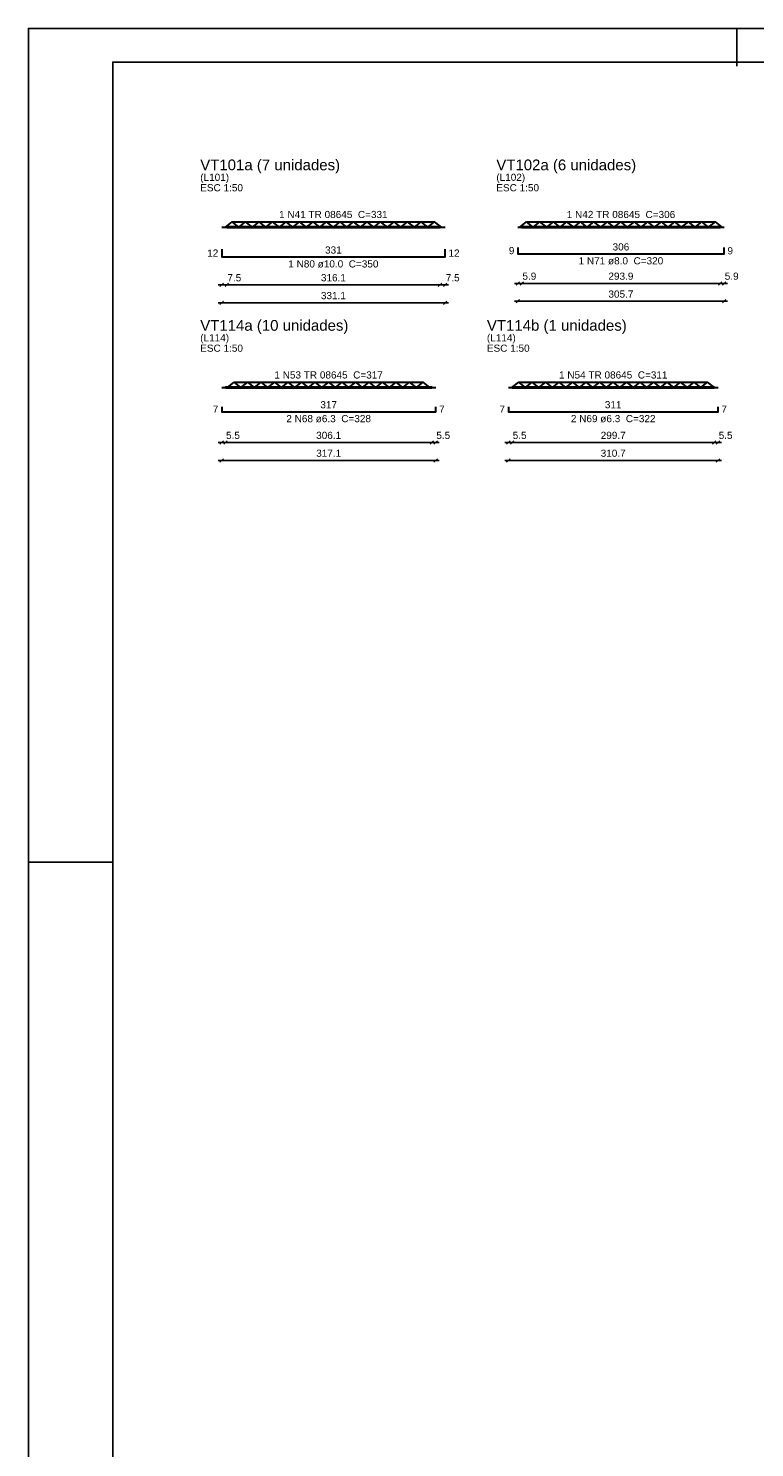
# Model space of a CAD drawing. Header units: millimetres. Extents: x 0 to 119, y 0 to 84.
# Tile 5 of 14: x 0 to 22, y 42 to 84. Entities that reach past the tile are written whole.
import ezdxf

# ---------------------------------------------------------------- set-up
doc = ezdxf.new("R2010")
doc.units = ezdxf.units.MM
doc.header["$MEASUREMENT"] = 0
doc.linetypes.add('NULL', pattern=[0])
doc.layers.get('0').update_dxf_attribs({"lineweight": 18})
for name, color, linetype, lineweight in [('Descrição da armadura', 7, 'Continuous', 0), ('DT-Armadura positiva', 2, 'Continuous', 30), ('DT-Cotas', 9, 'Continuous', 5), ('DT-Forma', 5, 'Continuous', 5), ('DT-Título', 3, 'Continuous', 20), ('Textos armaduras', 7, 'Continuous', 0)]:
    doc.layers.add(name, color=color, linetype=linetype, lineweight=lineweight)
doc.layers.add('SEDUC_MARF', color=1, linetype='Continuous')
doc.layers.add('SEDUC_MARGG', color=7, linetype='Continuous')
doc.styles.add('Arial', font='txt')
doc.dimstyles.new('UM_50.000000', dxfattribs={"dimtxt": 0.18, "dimasz": 0.1, "dimexe": 0.1, "dimexo": 0.2, "dimgap": 0, "dimtad": 1, "dimtih": 1, "dimtoh": 1, "dimdec": 1, "dimlfac": 50, "dimzin": 0, "dimdsep": 46, "dimtxsty": 'Standard', "dimcen": 0.09, "dimdle": 0.1, "dimadec": 1, "dimazin": 2, "dimtfac": 1, "dimtdec": 4, "dimtofl": 0, "dimtmove": 0, "dimatfit": 3, "dimfxl": 1, "dimtolj": 1, "dimarcsym": 0})

# ---------------------------------------------------------------- blocks, each defined once
blk = doc.blocks.new('_Oblique')
at = {"color": 0, "linetype": 'ByBlock', "lineweight": -2}
blk.add_line((-0.5, -0.5), (0.5, 0.5), dxfattribs=at)
blk = doc.blocks.new('*D6')
at = {"layer": 'Defpoints', "color": 0}
for p in [(5.729, 75.969), (12.35, 75.969), (12.35, 75.969)]:
    blk.add_point(p, dxfattribs=at)
at = {"layer": 'DT-Cotas', "color": 0, "lineweight": -2}
blk.add_line((5.629, 75.969), (12.45, 75.969), dxfattribs=at)
at = {"layer": 'DT-Cotas', "color": 0, "lineweight": -2, "xscale": 0.1, "yscale": 0.1, "zscale": 0.1, "rotation": 180}
blk.add_blockref('_Oblique', (5.729, 75.969), dxfattribs=at)
at = {"layer": 'DT-Cotas', "color": 0, "lineweight": -2, "xscale": 0.1, "yscale": 0.1, "zscale": 0.1}
blk.add_blockref('_Oblique', (12.35, 75.969), dxfattribs=at)
at = {"layer": 'DT-Cotas', "color": 7, "insert": (9.04, 76.181), "char_height": 0.2118, "attachment_point": 5, "rotation": 0.0057, "style": 'Arial'}
blk.add_mtext('\\A1;331.1', dxfattribs=at)
blk = doc.blocks.new('*D7')
at = {"layer": 'Defpoints', "color": 0}
for p in [(5.729, 76.499), (5.879, 76.499), (5.879, 76.499)]:
    blk.add_point(p, dxfattribs=at)
at = {"layer": 'DT-Cotas', "color": 0, "lineweight": -2}
blk.add_line((5.629, 76.499), (5.979, 76.499), dxfattribs=at)
at = {"layer": 'DT-Cotas', "color": 0, "lineweight": -2, "xscale": 0.1, "yscale": 0.1, "zscale": 0.1, "rotation": 180}
blk.add_blockref('_Oblique', (5.729, 76.499), dxfattribs=at)
at = {"layer": 'DT-Cotas', "color": 0, "lineweight": -2, "xscale": 0.1, "yscale": 0.1, "zscale": 0.1}
blk.add_blockref('_Oblique', (5.879, 76.499), dxfattribs=at)
at = {"layer": 'DT-Cotas', "color": 7, "insert": (6.104, 76.711), "char_height": 0.2118, "attachment_point": 5, "rotation": 0.0057, "style": 'Arial'}
blk.add_mtext('\\A1;7.5', dxfattribs=at)
blk = doc.blocks.new('*D8')
at = {"layer": 'Defpoints', "color": 0}
for p in [(5.879, 76.499), (12.2, 76.499), (12.2, 76.499)]:
    blk.add_point(p, dxfattribs=at)
at = {"layer": 'DT-Cotas', "color": 0, "lineweight": -2}
blk.add_line((5.779, 76.499), (12.3, 76.499), dxfattribs=at)
at = {"layer": 'DT-Cotas', "color": 0, "lineweight": -2, "xscale": 0.1, "yscale": 0.1, "zscale": 0.1, "rotation": 180}
blk.add_blockref('_Oblique', (5.879, 76.499), dxfattribs=at)
at = {"layer": 'DT-Cotas', "color": 0, "lineweight": -2, "xscale": 0.1, "yscale": 0.1, "zscale": 0.1}
blk.add_blockref('_Oblique', (12.2, 76.499), dxfattribs=at)
at = {"layer": 'DT-Cotas', "color": 7, "insert": (9.04, 76.711), "char_height": 0.2118, "attachment_point": 5, "rotation": 0.0057, "style": 'Arial'}
blk.add_mtext('\\A1;316.1', dxfattribs=at)
blk = doc.blocks.new('*D9')
at = {"layer": 'Defpoints', "color": 0}
for p in [(12.2, 76.499), (12.35, 76.499), (12.35, 76.499)]:
    blk.add_point(p, dxfattribs=at)
at = {"layer": 'DT-Cotas', "color": 0, "lineweight": -2}
blk.add_line((12.1, 76.499), (12.45, 76.499), dxfattribs=at)
at = {"layer": 'DT-Cotas', "color": 0, "lineweight": -2, "xscale": 0.1, "yscale": 0.1, "zscale": 0.1, "rotation": 180}
blk.add_blockref('_Oblique', (12.2, 76.499), dxfattribs=at)
at = {"layer": 'DT-Cotas', "color": 0, "lineweight": -2, "xscale": 0.1, "yscale": 0.1, "zscale": 0.1}
blk.add_blockref('_Oblique', (12.35, 76.499), dxfattribs=at)
at = {"layer": 'DT-Cotas', "color": 7, "insert": (12.576, 76.711), "char_height": 0.2118, "attachment_point": 5, "rotation": 0.0057, "style": 'Arial'}
blk.add_mtext('\\A1;7.5', dxfattribs=at)
blk = doc.blocks.new('*D10')
at = {"layer": 'Defpoints', "color": 0}
for p in [(14.504, 76.015), (20.619, 76.015), (20.619, 76.015)]:
    blk.add_point(p, dxfattribs=at)
at = {"layer": 'DT-Cotas', "color": 0, "lineweight": -2}
blk.add_line((14.404, 76.015), (20.719, 76.015), dxfattribs=at)
at = {"layer": 'DT-Cotas', "color": 0, "lineweight": -2, "xscale": 0.1, "yscale": 0.1, "zscale": 0.1, "rotation": 180}
blk.add_blockref('_Oblique', (14.504, 76.015), dxfattribs=at)
at = {"layer": 'DT-Cotas', "color": 0, "lineweight": -2, "xscale": 0.1, "yscale": 0.1, "zscale": 0.1}
blk.add_blockref('_Oblique', (20.619, 76.015), dxfattribs=at)
at = {"layer": 'DT-Cotas', "color": 7, "insert": (17.561, 76.227), "char_height": 0.2118, "attachment_point": 5, "rotation": 0.0057, "style": 'Arial'}
blk.add_mtext('\\A1;305.7', dxfattribs=at)
blk = doc.blocks.new('*D11')
at = {"layer": 'Defpoints', "color": 0}
for p in [(14.504, 76.545), (14.622, 76.545), (14.622, 76.545)]:
    blk.add_point(p, dxfattribs=at)
at = {"layer": 'DT-Cotas', "color": 0, "lineweight": -2}
blk.add_line((14.404, 76.545), (14.722, 76.545), dxfattribs=at)
at = {"layer": 'DT-Cotas', "color": 0, "lineweight": -2, "xscale": 0.1, "yscale": 0.1, "zscale": 0.1, "rotation": 180}
blk.add_blockref('_Oblique', (14.504, 76.545), dxfattribs=at)
at = {"layer": 'DT-Cotas', "color": 0, "lineweight": -2, "xscale": 0.1, "yscale": 0.1, "zscale": 0.1}
blk.add_blockref('_Oblique', (14.622, 76.545), dxfattribs=at)
at = {"layer": 'DT-Cotas', "color": 7, "insert": (14.848, 76.757), "char_height": 0.2118, "attachment_point": 5, "rotation": 0.0057, "style": 'Arial'}
blk.add_mtext('\\A1;5.9', dxfattribs=at)
blk = doc.blocks.new('*D12')
at = {"layer": 'Defpoints', "color": 0}
for p in [(14.622, 76.545), (20.501, 76.545), (20.501, 76.545)]:
    blk.add_point(p, dxfattribs=at)
at = {"layer": 'DT-Cotas', "color": 0, "lineweight": -2}
blk.add_line((14.522, 76.545), (20.601, 76.545), dxfattribs=at)
at = {"layer": 'DT-Cotas', "color": 0, "lineweight": -2, "xscale": 0.1, "yscale": 0.1, "zscale": 0.1, "rotation": 180}
blk.add_blockref('_Oblique', (14.622, 76.545), dxfattribs=at)
at = {"layer": 'DT-Cotas', "color": 0, "lineweight": -2, "xscale": 0.1, "yscale": 0.1, "zscale": 0.1}
blk.add_blockref('_Oblique', (20.501, 76.545), dxfattribs=at)
at = {"layer": 'DT-Cotas', "color": 7, "insert": (17.561, 76.757), "char_height": 0.2118, "attachment_point": 5, "rotation": 0.0057, "style": 'Arial'}
blk.add_mtext('\\A1;293.9', dxfattribs=at)
blk = doc.blocks.new('*D13')
at = {"layer": 'Defpoints', "color": 0}
for p in [(20.501, 76.545), (20.619, 76.545), (20.619, 76.545)]:
    blk.add_point(p, dxfattribs=at)
at = {"layer": 'DT-Cotas', "color": 0, "lineweight": -2}
blk.add_line((20.401, 76.545), (20.719, 76.545), dxfattribs=at)
at = {"layer": 'DT-Cotas', "color": 0, "lineweight": -2, "xscale": 0.1, "yscale": 0.1, "zscale": 0.1, "rotation": 180}
blk.add_blockref('_Oblique', (20.501, 76.545), dxfattribs=at)
at = {"layer": 'DT-Cotas', "color": 0, "lineweight": -2, "xscale": 0.1, "yscale": 0.1, "zscale": 0.1}
blk.add_blockref('_Oblique', (20.619, 76.545), dxfattribs=at)
at = {"layer": 'DT-Cotas', "color": 7, "insert": (20.844, 76.757), "char_height": 0.2118, "attachment_point": 5, "rotation": 0.0057, "style": 'Arial'}
blk.add_mtext('\\A1;5.9', dxfattribs=at)
blk = doc.blocks.new('*D58')
at = {"layer": 'Defpoints', "color": 0}
for p in [(5.729, 71.3), (12.071, 71.3), (12.071, 71.3)]:
    blk.add_point(p, dxfattribs=at)
at = {"layer": 'DT-Cotas', "color": 0, "lineweight": -2}
blk.add_line((5.629, 71.3), (12.171, 71.3), dxfattribs=at)
at = {"layer": 'DT-Cotas', "color": 0, "lineweight": -2, "xscale": 0.1, "yscale": 0.1, "zscale": 0.1, "rotation": 180}
blk.add_blockref('_Oblique', (5.729, 71.3), dxfattribs=at)
at = {"layer": 'DT-Cotas', "color": 0, "lineweight": -2, "xscale": 0.1, "yscale": 0.1, "zscale": 0.1}
blk.add_blockref('_Oblique', (12.071, 71.3), dxfattribs=at)
at = {"layer": 'DT-Cotas', "color": 7, "insert": (8.9, 71.512), "char_height": 0.2118, "attachment_point": 5, "rotation": 0.0057, "style": 'Arial'}
blk.add_mtext('\\A1;317.1', dxfattribs=at)
blk = doc.blocks.new('*D59')
at = {"layer": 'Defpoints', "color": 0}
for p in [(5.729, 71.83), (5.839, 71.83), (5.839, 71.83)]:
    blk.add_point(p, dxfattribs=at)
at = {"layer": 'DT-Cotas', "color": 0, "lineweight": -2}
blk.add_line((5.629, 71.83), (5.939, 71.83), dxfattribs=at)
at = {"layer": 'DT-Cotas', "color": 0, "lineweight": -2, "xscale": 0.1, "yscale": 0.1, "zscale": 0.1, "rotation": 180}
blk.add_blockref('_Oblique', (5.729, 71.83), dxfattribs=at)
at = {"layer": 'DT-Cotas', "color": 0, "lineweight": -2, "xscale": 0.1, "yscale": 0.1, "zscale": 0.1}
blk.add_blockref('_Oblique', (5.839, 71.83), dxfattribs=at)
at = {"layer": 'DT-Cotas', "color": 7, "insert": (6.064, 72.041), "char_height": 0.2118, "attachment_point": 5, "rotation": 0.0057, "style": 'Arial'}
blk.add_mtext('\\A1;5.5', dxfattribs=at)
blk = doc.blocks.new('*D60')
at = {"layer": 'Defpoints', "color": 0}
for p in [(5.839, 71.83), (11.961, 71.83), (11.961, 71.83)]:
    blk.add_point(p, dxfattribs=at)
at = {"layer": 'DT-Cotas', "color": 0, "lineweight": -2}
blk.add_line((5.739, 71.83), (12.061, 71.83), dxfattribs=at)
at = {"layer": 'DT-Cotas', "color": 0, "lineweight": -2, "xscale": 0.1, "yscale": 0.1, "zscale": 0.1, "rotation": 180}
blk.add_blockref('_Oblique', (5.839, 71.83), dxfattribs=at)
at = {"layer": 'DT-Cotas', "color": 0, "lineweight": -2, "xscale": 0.1, "yscale": 0.1, "zscale": 0.1}
blk.add_blockref('_Oblique', (11.961, 71.83), dxfattribs=at)
at = {"layer": 'DT-Cotas', "color": 7, "insert": (8.9, 72.041), "char_height": 0.2118, "attachment_point": 5, "rotation": 0.0057, "style": 'Arial'}
blk.add_mtext('\\A1;306.1', dxfattribs=at)
blk = doc.blocks.new('*D61')
at = {"layer": 'Defpoints', "color": 0}
for p in [(11.961, 71.83), (12.071, 71.83), (12.071, 71.83)]:
    blk.add_point(p, dxfattribs=at)
at = {"layer": 'DT-Cotas', "color": 0, "lineweight": -2}
blk.add_line((11.861, 71.83), (12.171, 71.83), dxfattribs=at)
at = {"layer": 'DT-Cotas', "color": 0, "lineweight": -2, "xscale": 0.1, "yscale": 0.1, "zscale": 0.1, "rotation": 180}
blk.add_blockref('_Oblique', (11.961, 71.83), dxfattribs=at)
at = {"layer": 'DT-Cotas', "color": 0, "lineweight": -2, "xscale": 0.1, "yscale": 0.1, "zscale": 0.1}
blk.add_blockref('_Oblique', (12.071, 71.83), dxfattribs=at)
at = {"layer": 'DT-Cotas', "color": 7, "insert": (12.297, 72.041), "char_height": 0.2118, "attachment_point": 5, "rotation": 0.0057, "style": 'Arial'}
blk.add_mtext('\\A1;5.5', dxfattribs=at)
blk = doc.blocks.new('*D62')
at = {"layer": 'Defpoints', "color": 0}
for p in [(14.225, 71.3), (20.439, 71.3), (20.439, 71.3)]:
    blk.add_point(p, dxfattribs=at)
at = {"layer": 'DT-Cotas', "color": 0, "lineweight": -2}
blk.add_line((14.125, 71.3), (20.539, 71.3), dxfattribs=at)
at = {"layer": 'DT-Cotas', "color": 0, "lineweight": -2, "xscale": 0.1, "yscale": 0.1, "zscale": 0.1, "rotation": 180}
blk.add_blockref('_Oblique', (14.225, 71.3), dxfattribs=at)
at = {"layer": 'DT-Cotas', "color": 0, "lineweight": -2, "xscale": 0.1, "yscale": 0.1, "zscale": 0.1}
blk.add_blockref('_Oblique', (20.439, 71.3), dxfattribs=at)
at = {"layer": 'DT-Cotas', "color": 7, "insert": (17.332, 71.512), "char_height": 0.2118, "attachment_point": 5, "rotation": 0.0057, "style": 'Arial'}
blk.add_mtext('\\A1;310.7', dxfattribs=at)
blk = doc.blocks.new('*D63')
at = {"layer": 'Defpoints', "color": 0}
for p in [(14.225, 71.83), (14.335, 71.83), (14.335, 71.83)]:
    blk.add_point(p, dxfattribs=at)
at = {"layer": 'DT-Cotas', "color": 0, "lineweight": -2}
blk.add_line((14.125, 71.83), (14.435, 71.83), dxfattribs=at)
at = {"layer": 'DT-Cotas', "color": 0, "lineweight": -2, "xscale": 0.1, "yscale": 0.1, "zscale": 0.1, "rotation": 180}
blk.add_blockref('_Oblique', (14.225, 71.83), dxfattribs=at)
at = {"layer": 'DT-Cotas', "color": 0, "lineweight": -2, "xscale": 0.1, "yscale": 0.1, "zscale": 0.1}
blk.add_blockref('_Oblique', (14.335, 71.83), dxfattribs=at)
at = {"layer": 'DT-Cotas', "color": 7, "insert": (14.56, 72.041), "char_height": 0.2118, "attachment_point": 5, "rotation": 0.0057, "style": 'Arial'}
blk.add_mtext('\\A1;5.5', dxfattribs=at)
blk = doc.blocks.new('*D64')
at = {"layer": 'Defpoints', "color": 0}
for p in [(14.335, 71.83), (20.329, 71.83), (20.329, 71.83)]:
    blk.add_point(p, dxfattribs=at)
at = {"layer": 'DT-Cotas', "color": 0, "lineweight": -2}
blk.add_line((14.235, 71.83), (20.429, 71.83), dxfattribs=at)
at = {"layer": 'DT-Cotas', "color": 0, "lineweight": -2, "xscale": 0.1, "yscale": 0.1, "zscale": 0.1, "rotation": 180}
blk.add_blockref('_Oblique', (14.335, 71.83), dxfattribs=at)
at = {"layer": 'DT-Cotas', "color": 0, "lineweight": -2, "xscale": 0.1, "yscale": 0.1, "zscale": 0.1}
blk.add_blockref('_Oblique', (20.329, 71.83), dxfattribs=at)
at = {"layer": 'DT-Cotas', "color": 7, "insert": (17.332, 72.041), "char_height": 0.2118, "attachment_point": 5, "rotation": 0.0057, "style": 'Arial'}
blk.add_mtext('\\A1;299.7', dxfattribs=at)
blk = doc.blocks.new('*D65')
at = {"layer": 'Defpoints', "color": 0}
for p in [(20.329, 71.83), (20.439, 71.83), (20.439, 71.83)]:
    blk.add_point(p, dxfattribs=at)
at = {"layer": 'DT-Cotas', "color": 0, "lineweight": -2}
blk.add_line((20.229, 71.83), (20.539, 71.83), dxfattribs=at)
at = {"layer": 'DT-Cotas', "color": 0, "lineweight": -2, "xscale": 0.1, "yscale": 0.1, "zscale": 0.1, "rotation": 180}
blk.add_blockref('_Oblique', (20.329, 71.83), dxfattribs=at)
at = {"layer": 'DT-Cotas', "color": 0, "lineweight": -2, "xscale": 0.1, "yscale": 0.1, "zscale": 0.1}
blk.add_blockref('_Oblique', (20.439, 71.83), dxfattribs=at)
at = {"layer": 'DT-Cotas', "color": 7, "insert": (20.665, 72.041), "char_height": 0.2118, "attachment_point": 5, "rotation": 0.0057, "style": 'Arial'}
blk.add_mtext('\\A1;5.5', dxfattribs=at)

msp = doc.modelspace()

# ---------------------------------------------------------------- linework, layer by layer
at = {"layer": 'DT-Armadura positiva'}
for p, q in [((5.8396, 78.2113), (6.0396, 78.3713)), ((6.2396, 78.2113), (6.0396, 78.3713)), ((6.0396, 78.3713), (12.0396, 78.3713)), ((6.2396, 78.2113), (6.4396, 78.3713)), ((6.6396, 78.2113), (6.4396, 78.3713)), ((6.6396, 78.2113), (6.8396, 78.3713)), ((7.0396, 78.2113), (6.8396, 78.3713)), ((7.0396, 78.2113), (7.2396, 78.3713)), ((7.4396, 78.2113), (7.2396, 78.3713)), ((7.4396, 78.2113), (7.6396, 78.3713)), ((7.8396, 78.2113), (7.6396, 78.3713)), ((7.8396, 78.2113), (8.0396, 78.3713)), ((8.2396, 78.2113), (8.0396, 78.3713)), ((8.2396, 78.2113), (8.4396, 78.3713)), ((8.6396, 78.2113), (8.4396, 78.3713)), ((8.6396, 78.2113), (8.8396, 78.3713)), ((9.0396, 78.2113), (8.8396, 78.3713)), ((9.0396, 78.2113), (9.2396, 78.3713)), ((9.4396, 78.2113), (9.2396, 78.3713)), ((9.4396, 78.2113), (9.6396, 78.3713)), ((9.8396, 78.2113), (9.6396, 78.3713)), ((9.8396, 78.2113), (10.0396, 78.3713)), ((10.2396, 78.2113), (10.0396, 78.3713)), ((10.2396, 78.2113), (10.4396, 78.3713)), ((10.6396, 78.2113), (10.4396, 78.3713)), ((10.6396, 78.2113), (10.8396, 78.3713)), ((11.0396, 78.2113), (10.8396, 78.3713)), ((11.0396, 78.2113), (11.2396, 78.3713)), ((11.4396, 78.2113), (11.2396, 78.3713)), ((11.4396, 78.2113), (11.6396, 78.3713)), ((11.8396, 78.2113), (11.6396, 78.3713)), ((11.8396, 78.2113), (12.0396, 78.3713)), ((12.2396, 78.2113), (12.0396, 78.3713)), ((14.5613, 78.2113), (14.7613, 78.3713)), ((14.9613, 78.2113), (14.7613, 78.3713)), ((14.7613, 78.3713), (20.3613, 78.3713)), ((14.9613, 78.2113), (15.1613, 78.3713)), ((15.3613, 78.2113), (15.1613, 78.3713)), ((15.3613, 78.2113), (15.5613, 78.3713)), ((15.7613, 78.2113), (15.5613, 78.3713)), ((15.7613, 78.2113), (15.9613, 78.3713)), ((16.1613, 78.2113), (15.9613, 78.3713)), ((16.1613, 78.2113), (16.3613, 78.3713)), ((16.5613, 78.2113), (16.3613, 78.3713)), ((16.5613, 78.2113), (16.7613, 78.3713)), ((16.9613, 78.2113), (16.7613, 78.3713)), ((16.9613, 78.2113), (17.1613, 78.3713)), ((17.3613, 78.2113), (17.1613, 78.3713)), ((17.3613, 78.2113), (17.5613, 78.3713)), ((17.7613, 78.2113), (17.5613, 78.3713)), ((17.7613, 78.2113), (17.9613, 78.3713)), ((18.1613, 78.2113), (17.9613, 78.3713)), ((18.1613, 78.2113), (18.3613, 78.3713)), ((18.5613, 78.2113), (18.3613, 78.3713)), ((18.5613, 78.2113), (18.7613, 78.3713)), ((18.9613, 78.2113), (18.7613, 78.3713)), ((18.9613, 78.2113), (19.1613, 78.3713)), ((19.3613, 78.2113), (19.1613, 78.3713)), ((19.3613, 78.2113), (19.5613, 78.3713)), ((19.7613, 78.2113), (19.5613, 78.3713)), ((19.7613, 78.2113), (19.9613, 78.3713)), ((20.1613, 78.2113), (19.9613, 78.3713)), ((20.1613, 78.2113), (20.3613, 78.3713)), ((20.5613, 78.2113), (20.3613, 78.3713)), ((5.7289, 78.2113), (12.3503, 78.2113)), ((14.5039, 78.2113), (20.6187, 78.2113)), ((5.9, 73.4571), (6.1, 73.6171)), ((6.3, 73.4571), (6.1, 73.6171)), ((6.1, 73.6171), (11.7, 73.6171)), ((6.3, 73.4571), (6.5, 73.6171)), ((6.7, 73.4571), (6.5, 73.6171)), ((6.7, 73.4571), (6.9, 73.6171)), ((7.1, 73.4571), (6.9, 73.6171)), ((7.1, 73.4571), (7.3, 73.6171)), ((7.5, 73.4571), (7.3, 73.6171)), ((7.5, 73.4571), (7.7, 73.6171)), ((7.9, 73.4571), (7.7, 73.6171)), ((7.9, 73.4571), (8.1, 73.6171)), ((8.3, 73.4571), (8.1, 73.6171)), ((8.3, 73.4571), (8.5, 73.6171)), ((8.7, 73.4571), (8.5, 73.6171)), ((8.7, 73.4571), (8.9, 73.6171)), ((9.1, 73.4571), (8.9, 73.6171)), ((9.1, 73.4571), (9.3, 73.6171)), ((9.5, 73.4571), (9.3, 73.6171)), ((9.5, 73.4571), (9.7, 73.6171)), ((9.9, 73.4571), (9.7, 73.6171)), ((9.9, 73.4571), (10.1, 73.6171)), ((10.3, 73.4571), (10.1, 73.6171)), ((10.3, 73.4571), (10.5, 73.6171)), ((10.7, 73.4571), (10.5, 73.6171)), ((10.7, 73.4571), (10.9, 73.6171)), ((11.1, 73.4571), (10.9, 73.6171)), ((11.1, 73.4571), (11.3, 73.6171)), ((11.5, 73.4571), (11.3, 73.6171)), ((11.5, 73.4571), (11.7, 73.6171)), ((11.9, 73.4571), (11.7, 73.6171)), ((14.3321, 73.4571), (14.5321, 73.6171)), ((14.7321, 73.4571), (14.5321, 73.6171)), ((14.5321, 73.6171), (20.1321, 73.6171)), ((14.7321, 73.4571), (14.9321, 73.6171)), ((15.1321, 73.4571), (14.9321, 73.6171)), ((15.1321, 73.4571), (15.3321, 73.6171)), ((15.5321, 73.4571), (15.3321, 73.6171)), ((15.5321, 73.4571), (15.7321, 73.6171)), ((15.9321, 73.4571), (15.7321, 73.6171)), ((15.9321, 73.4571), (16.1321, 73.6171)), ((16.3321, 73.4571), (16.1321, 73.6171)), ((16.3321, 73.4571), (16.5321, 73.6171)), ((16.7321, 73.4571), (16.5321, 73.6171)), ((16.7321, 73.4571), (16.9321, 73.6171)), ((17.1321, 73.4571), (16.9321, 73.6171)), ((17.1321, 73.4571), (17.3321, 73.6171)), ((17.5321, 73.4571), (17.3321, 73.6171)), ((17.5321, 73.4571), (17.7321, 73.6171)), ((17.9321, 73.4571), (17.7321, 73.6171)), ((17.9321, 73.4571), (18.1321, 73.6171)), ((18.3321, 73.4571), (18.1321, 73.6171)), ((18.3321, 73.4571), (18.5321, 73.6171)), ((18.7321, 73.4571), (18.5321, 73.6171)), ((18.7321, 73.4571), (18.9321, 73.6171)), ((19.1321, 73.4571), (18.9321, 73.6171)), ((19.1321, 73.4571), (19.3321, 73.6171)), ((19.5321, 73.4571), (19.3321, 73.6171)), ((19.5321, 73.4571), (19.7321, 73.6171)), ((19.9321, 73.4571), (19.7321, 73.6171)), ((19.9321, 73.4571), (20.1321, 73.6171)), ((20.3321, 73.4571), (20.1321, 73.6171)), ((5.7289, 73.4571), (12.0711, 73.4571)), ((14.2248, 73.4571), (20.4393, 73.4571))]:
    msp.add_line(p, q, dxfattribs=at)
for points in [[(5.7289, 77.5577), (5.7289, 77.3277), (12.3503, 77.3277), (12.3503, 77.5577)], [(14.5039, 77.6037), (14.5039, 77.4197), (20.6187, 77.4197), (20.6187, 77.6037)], [(5.7289, 72.8886), (5.7289, 72.7437), (12.0711, 72.7437), (12.0711, 72.8886)], [(14.2248, 72.8886), (14.2248, 72.7437), (20.4393, 72.7437), (20.4393, 72.8886)]]:
    msp.add_lwpolyline(points, dxfattribs=at)
at = {"layer": 'DT-Forma'}
for points in [[(5.8789, 78.1813), (5.8789, 78.2413), (12.2003, 78.2413), (12.2003, 78.1813), (5.8789, 78.1813)], [(14.6219, 78.1813), (14.6219, 78.2413), (20.5007, 78.2413), (20.5007, 78.1813), (14.6219, 78.1813)], [(5.8389, 73.4271), (5.8389, 73.4871), (11.9611, 73.4871), (11.9611, 73.4271), (5.8389, 73.4271)], [(14.3348, 73.4271), (14.3348, 73.4871), (20.3293, 73.4871), (20.3293, 73.4271), (14.3348, 73.4271)]]:
    msp.add_lwpolyline(points, close=True, dxfattribs=at)
at = {"layer": 'SEDUC_MARF'}
for p, q in [((21.0015, 84.1), (21.0015, 82.9804)), ((0, 59.4), (2.5, 59.4))]:
    msp.add_line(p, q, dxfattribs=at)
msp.add_lwpolyline([(118.9, 84.1), (0, 84.1), (0, 0), (118.9, 0)], close=True, dxfattribs=at)
at = {"layer": 'SEDUC_MARGG'}
msp.add_lwpolyline([(2.5, 1), (117.9, 1), (117.9, 83.1), (2.5, 83.1), (2.5, 1)], dxfattribs=at)

# ---------------------------------------------------------------- texts
at = {"layer": 'Descrição da armadura', "linetype": 'NULL', "char_height": 0.2118, "attachment_point": 8, "line_spacing_factor": 0.9, "style": 'Arial'}
for s, insert, width in [('1 N41 TR 08645  C=331', (9.0385, 78.4772), 6.303535), ('1 N42 TR 08645  C=306', (17.5635, 78.4772), 6.303535), ('1 N71 ø8.0  C=320', (17.5615, 77.1022), 4.916973), ('1 N80 ø10.0  C=350', (9.0395, 77.0102), 5.239541), ('1 N53 TR 08645  C=317', (8.8985, 73.7231), 6.303535), ('1 N54 TR 08645  C=311', (17.3344, 73.7231), 6.303535), ('2 N68 ø6.3  C=328', (8.8995, 72.4261), 4.916973), ('2 N69 ø6.3  C=322', (17.3324, 72.4261), 4.916973)]:
    msp.add_mtext(s, dxfattribs=dict(at, insert=insert, width=width))
at = {"layer": 'DT-Título', "linetype": 'NULL', "attachment_point": 7, "line_spacing_factor": 0.798, "style": 'Arial'}
for s, insert, char_height, width in [('VT101a (7 unidades)', (5.0935, 79.8013), 0.3177, 8.218633), ('VT102a (6 unidades)', (13.8685, 79.8013), 0.3177, 8.218633), ('(L101)', (5.0935, 79.5183), 0.2118, 1.676562), ('ESC 1:50', (5.0935, 79.2702), 0.2118, 2.482559), ('(L102)', (13.8685, 79.5183), 0.2118, 1.676562), ('ESC 1:50', (13.8685, 79.2702), 0.2118, 2.482559), ('VT114a (10 unidades)', (5.0935, 75.0462), 0.3177, 8.708047), ('VT114b (1 unidades)', (13.5894, 75.0462), 0.3177, 8.218633), ('(L114)', (5.0935, 74.7642), 0.2118, 1.676562), ('(L114)', (13.5894, 74.7642), 0.2118, 1.676562), ('ESC 1:50', (5.0935, 74.5161), 0.2118, 2.482559), ('ESC 1:50', (13.5894, 74.5161), 0.2118, 2.482559)]:
    msp.add_mtext(s, dxfattribs=dict(at, insert=insert, char_height=char_height, width=width))
at = {"layer": 'Textos armaduras', "linetype": 'NULL', "char_height": 0.2118, "line_spacing_factor": 0.9, "style": 'Arial'}
for s, insert, width, attachment_point in [('306', (17.5613, 77.517), 1.367705, 8), ('12', (5.6289, 77.3368), 1.045137, 9), ('331', (9.0396, 77.425), 1.367705, 8), ('12', (12.4503, 77.5486), 1.045137, 1), ('9', (14.4039, 77.4058), 0.722568, 9), ('9', (20.7187, 77.6176), 0.722568, 1), ('7', (5.6289, 72.7103), 0.722568, 9), ('317', (8.9, 72.841), 1.367705, 8), ('7', (12.1711, 72.9221), 0.722568, 1), ('7', (14.1248, 72.7103), 0.722568, 9), ('311', (17.3321, 72.841), 1.367705, 8), ('7', (20.5393, 72.9221), 0.722568, 1)]:
    msp.add_mtext(s, dxfattribs=dict(at, insert=insert, width=width, attachment_point=attachment_point))

# ---------------------------------------------------------------- dimensions: what is measured, and where the dimension line sits
at = {"layer": 'DT-Cotas'}
for base, p1, p2, picture, middle in [((5.8789, 76.4987), (5.7289, 76.4987), (5.8789, 76.4987), '*D7', (6.1045, 76.7105)), ((12.2003, 76.4987), (5.8789, 76.4987), (12.2003, 76.4987), '*D8', (9.0396, 76.7105)), ((12.3503, 76.4987), (12.2003, 76.4987), (12.3503, 76.4987), '*D9', (12.5758, 76.7105)), ((14.6219, 76.5447), (14.5039, 76.5447), (14.6219, 76.5447), '*D11', (14.8475, 76.7565)), ((20.5007, 76.5447), (14.6219, 76.5447), (20.5007, 76.5447), '*D12', (17.5613, 76.7565)), ((20.6187, 76.5447), (20.5007, 76.5447), (20.6187, 76.5447), '*D13', (20.8443, 76.7565)), ((12.3503, 75.9692), (5.7289, 75.9692), (12.3503, 75.9692), '*D6', (9.0396, 76.181)), ((20.6187, 76.0152), (14.5039, 76.0152), (20.6187, 76.0152), '*D10', (17.5613, 76.227)), ((5.8389, 71.8296), (5.7289, 71.8296), (5.8389, 71.8296), '*D59', (6.0645, 72.0414)), ((11.9611, 71.8296), (5.8389, 71.8296), (11.9611, 71.8296), '*D60', (8.9, 72.0414)), ((12.0711, 71.8296), (11.9611, 71.8296), (12.0711, 71.8296), '*D61', (12.2967, 72.0414)), ((14.3348, 71.8296), (14.2248, 71.8296), (14.3348, 71.8296), '*D63', (14.5603, 72.0414)), ((20.3293, 71.8296), (14.3348, 71.8296), (20.3293, 71.8296), '*D64', (17.3321, 72.0414)), ((20.4393, 71.8296), (20.3293, 71.8296), (20.4393, 71.8296), '*D65', (20.6649, 72.0414)), ((12.0711, 71.3001), (5.7289, 71.3001), (12.0711, 71.3001), '*D58', (8.9, 71.5119)), ((20.4393, 71.3001), (14.2248, 71.3001), (20.4393, 71.3001), '*D62', (17.3321, 71.5119))]:
    dim = msp.add_linear_dim(base=base, p1=p1, p2=p2, dimstyle='UM_50.000000', override={"dimtxt": 0.2118, "dimasz": 0.1, "dimexe": 0.1, "dimexo": 0.2, "dimtad": 1, "dimtih": 0, "dimtoh": 0, "dimdec": 1, "dimlfac": 50, "dimzin": 8, "dimtxsty": 'Arial', "dimblk": 'Oblique', "dimblk1": 'Oblique', "dimblk2": 'Oblique', "dimsah": 1, "dimdle": 0.1, "dimse1": 1, "dimse2": 1, "dimclrt": 7, "dimadec": 1, "dimazin": 3, "dimtmove": 2, "dimldrblk": 'Oblique'}, dxfattribs=at)
    dim.commit()
    dim.dimension.update_dxf_attribs({"geometry": picture, "text_midpoint": middle, "dimtype": 160, "text_rotation": 0.00573})

doc.saveas('drawing.dxf')
